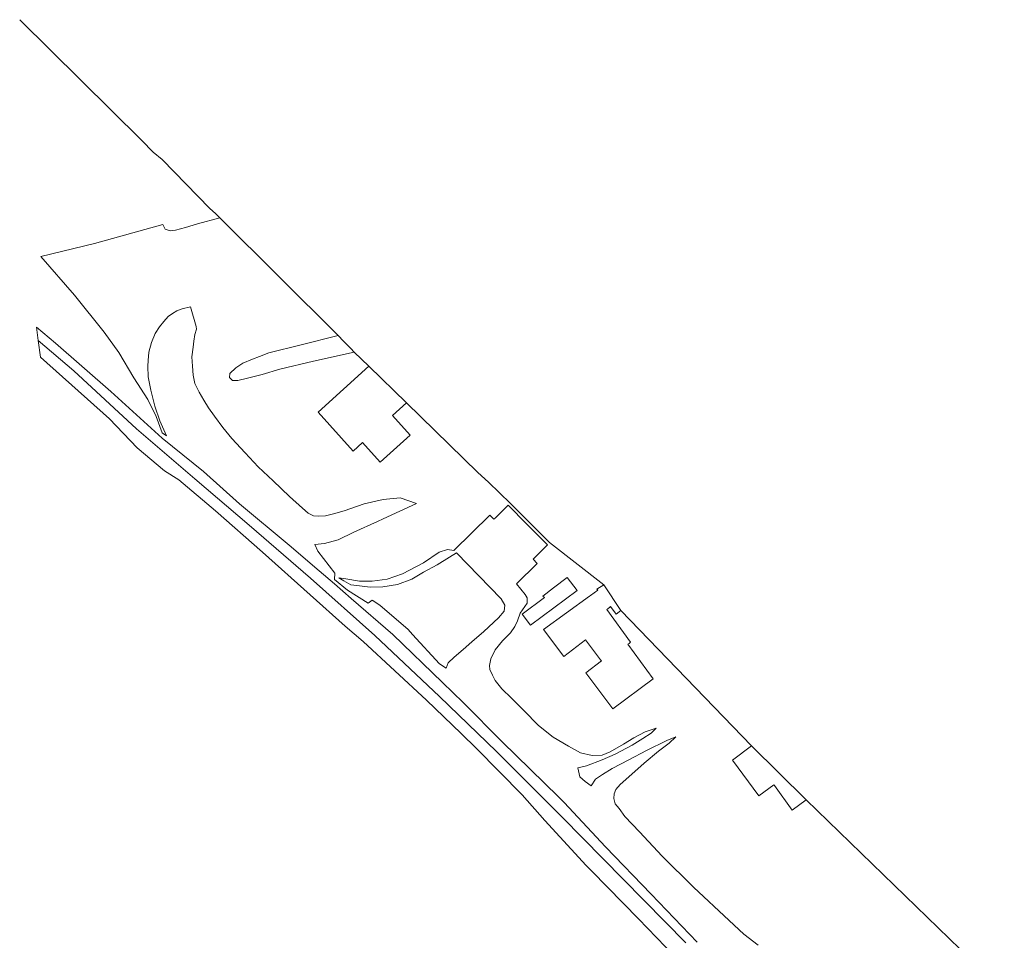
# Model space of a CAD drawing. Extents: x 141961 to 144947, y 416202 to 417778.
# Tile 23 of 122: x 141961 to 142138, y 417254 to 417419. Entities that reach past the tile are written whole.
import ezdxf
from ezdxf.lldxf.tags import DXFTag

# ---------------------------------------------------------------- set-up
doc = ezdxf.new("R2010")
doc.units = 0
for name, color, linetype, lineweight in [('B-ME-KG-GRENS_OPNAME-G', 210, 'KG-OPNAME', 18), ('B-ME-OG-TERREIN_GROEN_TUIN-GV', 7, 'Continuous', 18), ('B-ME-VH-VERHARDING_ASFALT-GV', 252, 'Continuous', 18), ('B-ME-WH-WINTERBED-G', 150, 'WH-WINTERBED', 18)]:
    doc.layers.add(name, color=color, linetype=linetype, lineweight=lineweight)
doc.styles.get("Standard").update_dxf_attribs({"font": 'arial.ttf'})
tags = doc.linetypes.add('KG-OPNAME', pattern='A,5.5,-2,["O",Standard,S=1.8,R=0,X=-0.5,Y=-0.9],-2,5.5,-2,[5,NLCS.SHX,S=0.75,R=0,X=0,Y=0],-2', length=19).pattern_tags.tags
tags[6] = DXFTag(74, 10)
tags = doc.linetypes.add('WH-WINTERBED', pattern='A,6,-3.5,["WB",Standard,S=1.8,R=0,X=-1.5,Y=-0.9],-3.5,6,-3.5,6,-3.5,6,-3.5,6,-3.5', length=51).pattern_tags.tags
tags[6] = DXFTag(74, 10)

msp = doc.modelspace()

# ---------------------------------------------------------------- linework, layer by layer
at = {"layer": 'B-ME-KG-GRENS_OPNAME-G'}
msp.add_polyline3d([(142137.78, 417244.6, 2.61), (142102.27, 417278.99, 3.56), (142092.51, 417288.66, 3.56), (142069.07, 417312.92, 3.31), (142066, 417317.51, 3.31), (142056.32, 417325.07, 3.85), (142049.29, 417332.09, 3.85), (142045.35, 417335.91, 3.56), (142043.44, 417337.65, 3.66), (142030.66, 417350.1, 3.46), (142023.93, 417356.66, 3.46), (142021.31, 417359.21, 2.56), (142020.71, 417359.86, 2.04), (142019.37, 417361.18, 2.03), (142018.43, 417362.18, 2.73), (141997.21, 417383.24, 2.66), (141996.42, 417384.05, 2.17), (141995.44, 417384.91, 2.52), (141986.87, 417393.74, 2.66), (141985.28, 417395.04, 1.85), (141983.25, 417397.14, 3.03), (141961.36, 417418.76, 2.87)], dxfattribs=at)
at = {"layer": 'B-ME-OG-TERREIN_GROEN_TUIN-GV'}
msp.add_polyline3d([(142093.7, 417252.93, 3.36), (142091.1, 417254.9, 3.44), (142088.48, 417257.36, 3.65), (142082.12, 417263.31, 3.76), (142076.49, 417268.88, 3.88), (142072.4, 417273.24, 3.88), (142069.77, 417276.01, 3.87), (142068.75, 417277.44, 3.85), (142068.05, 417278.28, 3.75), (142067.82, 417279.24, 3.56), (142067.85, 417280.07, 3.56), (142068.16, 417280.81, 3.52), (142068.95, 417281.73, 3.67), (142070.51, 417283.1, 3.58), (142073.27, 417285.57, 3.58), (142075.82, 417287.72, 3.58), (142077.73, 417289.16, 3.53), (142078.92, 417290.26, 3.53), (142077.29, 417289.62, 3.83), (142073.65, 417287.81, 4.03), (142070.49, 417286.14, 4.28), (142067.49, 417284.58, 4.6), (142065.77, 417283.5, 4.81), (142064.52, 417282.66, 5.14), (142063.73, 417281.51, 5.32), (142062.71, 417282.25, 5.44), (142061.72, 417283.12, 5.44), (142061.37, 417284.74, 5.2), (142062.92, 417285.07, 4.88), (142065.71, 417286.14, 4.64), (142068.03, 417287.19, 4.34), (142071.1, 417288.8, 4.1), (142073.01, 417289.98, 3.96), (142074.49, 417290.94, 3.68), (142075.43, 417291.82, 3.55), (142073.41, 417291.14, 3.44), (142071.4, 417290.07, 3.41), (142069.54, 417288.95, 3.46), (142067.15, 417287.6, 3.54), (142065.71, 417286.98, 3.58), (142063.92, 417286.93, 3.58), (142061.87, 417287.41, 3.58), (142059.68, 417288.57, 3.58), (142056.93, 417290.22, 3.58), (142054.33, 417292.33, 3.63), (142051.7, 417294.98, 3.68), (142049.47, 417297.22, 3.76), (142047.75, 417298.87, 3.83), (142046.58, 417300.34, 3.87), (142046.09, 417301.35, 3.87), (142045.57, 417302.36, 3.87), (142045.51, 417303.08, 3.87), (142045.76, 417304.26, 3.87), (142046.56, 417305.87, 3.87), (142047.86, 417307.45, 3.87), (142049.28, 417308.9, 3.87), (142050.1, 417310.07, 3.75), (142050.53, 417311.05, 3.68), (142051.04, 417312.41, 3.17), (142052.31, 417314.24, 3.17), (142052.3, 417315.15, 3.17), (142051.96, 417315.79, 3.2), (142050.39, 417317.7, 3.35), (142054.08, 417321.31, 3.85), (142053.37, 417322.08, 3.85), (142053.52, 417322.28, 3.85), (142055.93, 417324.65, 3.85), (142052.25, 417328.36, 3.85), (142048.86, 417331.76, 3.85), (142046.61, 417329.51, 3.85), (142046.34, 417329.27, 3.85), (142045.62, 417329.97, 3.85), (142039.17, 417323.65, 3.86), (142038, 417323.86, 4.11), (142036.52, 417323.34, 4.34), (142033.71, 417321.42, 4.42), (142029.93, 417319.46, 4.82), (142027.22, 417318.51, 5.15), (142024.54, 417318.15, 5.48), (142022.25, 417318.19, 5.84), (142019.82, 417318.56, 6.29), (142018.53, 417318.77, 6.57), (142019.42, 417318.21, 6.86), (142020.67, 417317.51, 6.78), (142022.26, 417317.32, 6.61), (142024.14, 417317.11, 6.56), (142026.44, 417317.16, 6.45), (142029.04, 417317.59, 6.45), (142031.62, 417318.52, 6.43), (142033.7, 417319.77, 6.43), (142036.14, 417321.07, 6.54), (142038.36, 417322.48, 6.51), (142039.61, 417323.21, 6.29), (142047.63, 417315, 6.01), (142048.3, 417313.85, 6.17), (142048.18, 417312.78, 6.17), (142047.15, 417311.59, 6.18), (142044.54, 417309.15, 6.23), (142042.37, 417307.27, 6.4), (142040.8, 417305.92, 6.51), (142039.19, 417304.52, 6.51), (142038.16, 417303.56, 6.51), (142037.78, 417302.58, 6.57), (142036.56, 417303.38, 6.99), (142031.77, 417308.58, 7.09), (142030.99, 417309.48, 7.09), (142025.86, 417313.84, 7.09), (142024.49, 417314.74, 7.09), (142023.8, 417314.22, 7.09), (142020.12, 417316.55, 6.97), (142017.75, 417318.47, 6.81), (142017.8, 417319.59, 6.57), (142014.76, 417323.53, 6.89), (142014.27, 417324.75, 6.64), (142015.95, 417324.91, 6.49), (142018.4, 417325.57, 6), (142021.24, 417326.93, 5.32), (142025.46, 417328.88, 4.57), (142026.47, 417329.35, 4.44), (142032.48, 417332.1, 3.64), (142029.51, 417333.1, 3.2), (142026.48, 417332.81, 3.01), (142023.11, 417332.02, 3.02), (142019.5, 417330.78, 3.18), (142017.6, 417330.2, 3.23), (142016.18, 417329.86, 3.33), (142014.83, 417329.78, 3.39), (142014, 417329.88, 3.57), (142013.02, 417330.36, 3.66), (142012.01, 417331.25, 3.7), (142009.71, 417333.32, 3.57), (142006.77, 417336.15, 3.66), (142004.06, 417338.67, 3.58), (142001.77, 417341.14, 3.38), (141999.39, 417343.72, 3.32), (141997.76, 417345.67, 3.24), (141996.26, 417347.71, 3.14), (141995.19, 417349.24, 3.14), (141994.37, 417350.62, 3.14), (141993.49, 417352.02, 3.16), (141992.76, 417353.57, 3.16), (141992.46, 417355.1, 3.16), (141992.33, 417356.68, 3.16), (141992.2, 417358.34, 3.16), (141992.45, 417360.07, 3.16), (141992.58, 417361.18, 3.2), (141992.77, 417362.35, 3.2), (141993.02, 417363.32, 3.22), (141993, 417363.81, 3.22), (141991.95, 417367.31, 3.14), (141990.45, 417366.98, 3.26), (141989.51, 417366.59, 3.31), (141988.72, 417366.15, 3.31), (141987.97, 417365.59, 3.31), (141987.19, 417364.67, 3.49), (141986.38, 417363.75, 3.56), (141985.66, 417362.51, 3.68), (141984.95, 417360.91, 3.98), (141984.51, 417359.19, 4.17), (141984.37, 417357.73, 4.29), (141984.31, 417356.7, 4.37), (141984.37, 417354.76, 4.59), (141984.84, 417352.37, 4.97), (141985.55, 417349.54, 5.47), (141986.48, 417346.9, 6.11), (141987.67, 417344.22, 6.71), (141986.91, 417344.74, 6.66), (141985.83, 417347.65, 6.08), (141984.29, 417350.72, 5.3), (141981.79, 417354.58, 4.7), (141979.11, 417359.15, 4.27), (141976.49, 417362.79, 3.7), (141971.19, 417369.43, 2.85), (141965.16, 417376.32, 2.87), (141974.78, 417378.67, 2.8), (141987.03, 417382.06, 2.85), (141987.45, 417381.22, 2.85), (141988.34, 417380.93, 2.8), (141989.3, 417381.08, 2.75), (141991.05, 417381.52, 2.75), (141993.19, 417382.17, 2.69), (141997.21, 417383.24, 2.66), (142018.43, 417362.18, 2.73), (142011.79, 417360.49, 2.73), (142005.98, 417359.1, 2.77), (142004.33, 417358.42, 2.77), (142003.05, 417357.95, 2.77), (142001.37, 417357.2, 2.77), (142000.06, 417356.4, 2.77), (141999.02, 417355.39, 2.77), (141998.97, 417354.63, 2.77), (141999.5, 417354.1, 2.77), (142000.45, 417354.12, 2.86), (142002.2, 417354.54, 2.81), (142004.81, 417355.21, 2.78), (142007.98, 417356.14, 2.69), (142014, 417357.57, 2.61), (142021.31, 417359.21, 2.56), (142023.93, 417356.66, 3.46), (142014.81, 417348.46, 3.46), (142021.09, 417341.47, 3.46), (142022.8, 417343.02, 3.46), (142025.97, 417339.5, 3.46), (142031.35, 417344.34, 3.46), (142028.17, 417347.87, 3.46), (142030.66, 417350.1, 3.46), (142043.44, 417337.65, 3.66), (142045.35, 417335.91, 3.56), (142049.29, 417332.09, 3.85), (142056.32, 417325.07, 3.85), (142066, 417317.51, 3.31), (142064.8, 417316.72, 3.31), (142064.97, 417316.55, 3.31), (142063.61, 417315.57, 3.31), (142063.43, 417315.49, 3.31), (142055.19, 417309.52, 3.31), (142058.85, 417304.65, 3.31), (142062.76, 417307.68, 3.31), (142065.4, 417304.09, 3.31), (142065.58, 417303.86, 3.31), (142062.8, 417301.76, 3.31), (142067.61, 417295.28, 3.31), (142074.88, 417300.68, 3.31), (142070.3, 417306.88, 3.31), (142070.54, 417306.99, 3.31), (142070.8, 417307.23, 3.31), (142066.55, 417313.08, 3.31), (142066.77, 417313.2, 3.31), (142067.11, 417313.51, 3.31), (142067.23, 417313.61, 3.31), (142068.23, 417312.26, 3.31), (142069.07, 417312.92, 3.31), (142092.51, 417288.66, 3.56), (142089.07, 417286.1, 3.56), (142093.8, 417279.69, 3.56), (142096.5, 417281.68, 3.56), (142096.58, 417281.54, 3.56), (142099.76, 417277.16, 3.56), (142102.27, 417278.99, 3.56), (142137.78, 417244.6, 2.61)], dxfattribs=at)
msp.add_polyline3d([(142051.4, 417312.27, 3.19), (142052.9, 417310.26, 3.19), (142061.25, 417316.49, 3.19), (142059.44, 417318.84, 3.19), (142057, 417316.97, 3.19), (142055.11, 417315.5, 3.19), (142055.37, 417315.25, 3.19)], close=True, dxfattribs=at)
at = {"layer": 'B-ME-VH-VERHARDING_ASFALT-GV'}
msp.add_polyline3d([(142081.94, 417247.62, 7.19), (142072.25, 417257.66, 7.33), (142063.85, 417266.2, 7.08), (142062.86, 417267.2, 7.05), (142055.45, 417275.3, 7.03), (142051.37, 417279.88, 7.02), (142043.22, 417288.17, 7.08), (142040.49, 417290.85, 7.16), (142034.28, 417296.82, 7.06), (142022.89, 417307.36, 7.03), (142019.65, 417310.13, 7.01), (142013.39, 417315.73, 6.97), (142004.85, 417323.33, 7.02), (141996.44, 417330.75, 7.01), (141989.89, 417336.33, 6.97), (141987.31, 417337.93, 6.91), (141982.43, 417342.06, 7.02), (141977.43, 417347.26, 6.96), (141965.06, 417358.32, 6.89), (141964.67, 417361.3, 6.95), (141964.36, 417363.67, 6.91), (141967.8, 417360.79, 6.98), (141977.67, 417352.14, 6.99), (141986.87, 417343.81, 6.89), (141994.27, 417337.79, 7), (142000.73, 417332.01, 6.99), (142009.65, 417324.61, 7.05), (142015.04, 417319.99, 7.03), (142017.75, 417317.66, 7.02), (142020.73, 417315.07, 7.05), (142028.23, 417308.58, 7.11), (142037.14, 417299.99, 7.08), (142040.82, 417296.41, 7.11), (142047.83, 417289.37, 7.07), (142057.9, 417279.51, 7.07), (142058.93, 417278.48, 7.07), (142066.32, 417270.59, 7.18), (142074.53, 417262.06, 7.29), (142082.72, 417253.47, 7.38)], dxfattribs=at)
at = {"layer": 'B-ME-WH-WINTERBED-G'}
msp.add_polyline3d([(142080.73, 417253.38, 7.43), (142069.48, 417264.79, 7.31), (142058.6, 417275.84, 7.17), (142046.8, 417287.66, 7.14), (142036.56, 417297.51, 7.14), (142025, 417308.44, 7.15), (142013.46, 417318.68, 7.14), (142002.46, 417328.2, 7.17), (141992.77, 417336.47, 7.08), (141982.28, 417345.45, 7.08), (141971.07, 417355.84, 7.08), (141964.67, 417361.3, 6.95)], dxfattribs=at)

doc.saveas('drawing.dxf')
